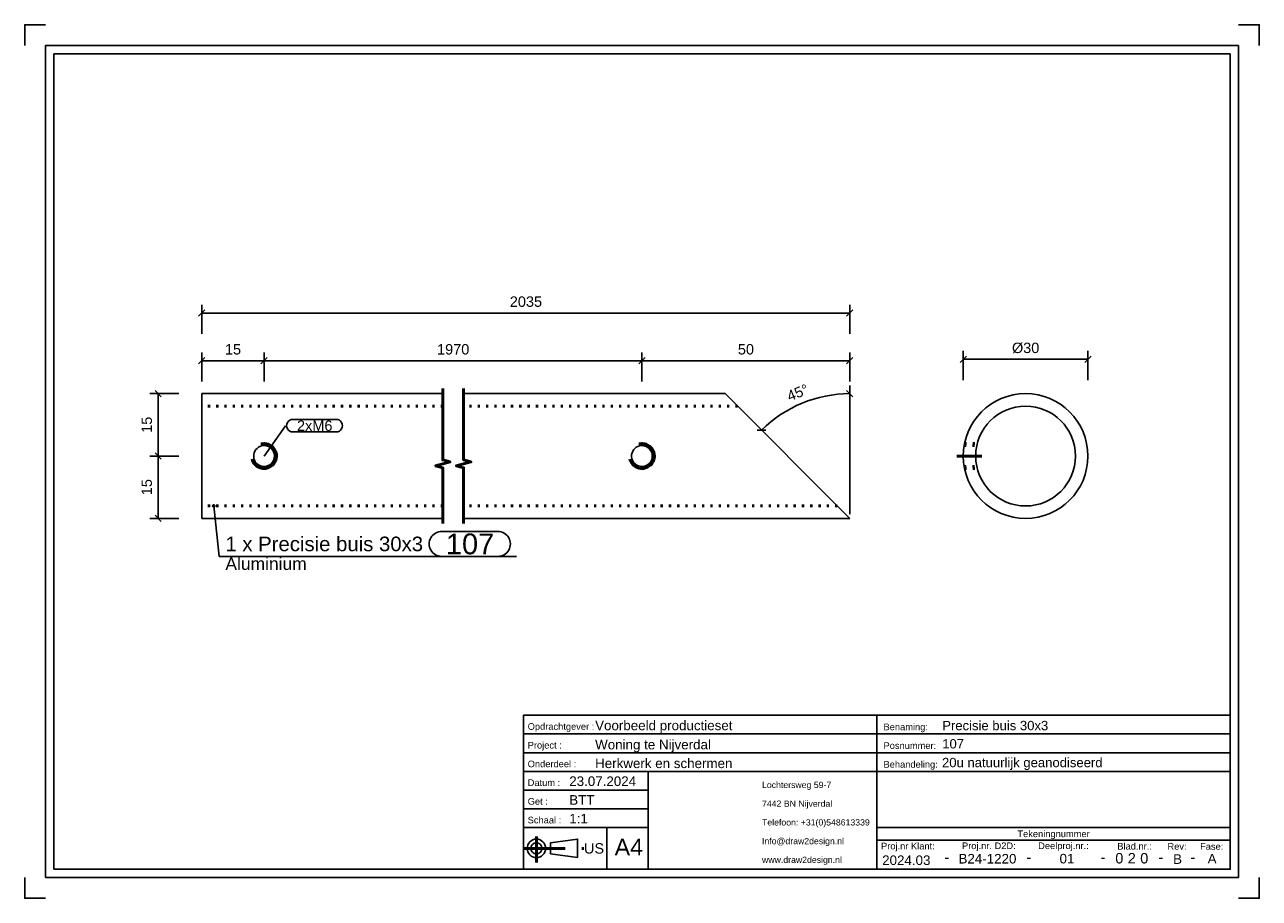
# Model space of a CAD drawing. Header units: millimetres. Extents: x 456 to 753, y -371 to -161.
import ezdxf
from ezdxf.enums import TextEntityAlignment as Align

# ---------------------------------------------------------------- set-up
doc = ezdxf.new("R2010")
doc.units = ezdxf.units.MM
doc.linetypes.add('DOT', pattern=[2, 0.5, -1.5])
doc.linetypes.add('STRICHPUNKT2', pattern=[18.5, 10, -4, 0.5, -4])
doc.layers.get('0').update_dxf_attribs({"linetype": 'CONTINUOUS'})
for name, color, linetype in [('DIM49', 4, 'CONTINUOUS'), ('LE_RED', 1, 'CONTINUOUS'), ('TXT_ALL', 7, 'CONTINUOUS'), ('TXT_DIM49', 2, 'CONTINUOUS'), ('TXT_YELLOW', 2, 'CONTINUOUS')]:
    doc.layers.add(name, color=color, linetype=linetype)
doc.layers.add('LE_ALL', color=7, linetype='CONTINUOUS', lineweight=50)
doc.styles.add('ARIAL', font='arial.ttf')

# ---------------------------------------------------------------- blocks, each defined once
blk = doc.blocks.new('TFIELD_00005', base_point=(633.85, -361.61))
at = {"layer": 'TXT_YELLOW', "style": 'ARIAL'}
for s, p in [('Lochtersweg 59-7', (633.85, -343.61)), ('7442 BN Nijverdal', (633.85, -348.11)), ('Telefoon: +31(0)548613339', (633.85, -352.61)), ('Info@draw2design.nl', (633.85, -357.11)), ('www.draw2design.nl', (633.85, -361.61))]:
    blk.add_text(s, height=1.5, dxfattribs=at).set_placement(p, align=Align.MIDDLE_LEFT)
blk = doc.blocks.new('FLEX_00004', base_point=(646.66, -363.86))
blk.add_blockref('TFIELD_00005', (633.85, -361.61))
blk = doc.blocks.new('D2D_00003', base_point=(606.73, -362))
blk.add_blockref('FLEX_00004', (646.66, -363.86))
blk = doc.blocks.new('TFIELD_00007', base_point=(598.39, -358.55))
at = {"layer": 'TXT_YELLOW', "style": 'ARIAL'}
blk.add_text('A4', height=4, dxfattribs=at).set_placement((598.39, -358.55), align=Align.MIDDLE_LEFT)
blk = doc.blocks.new('FLEX_00006', base_point=(601.77, -358.55))
blk.add_blockref('TFIELD_00007', (598.39, -358.55))
blk = doc.blocks.new('TFIELD_00013', base_point=(591.01, -358.86))
at = {"layer": 'TXT_YELLOW', "style": 'ARIAL'}
blk.add_text('US', height=2.5, dxfattribs=at).set_placement((591.01, -358.86), align=Align.MIDDLE_LEFT)
blk = doc.blocks.new('FLEX_00012', base_point=(591.01, -358.86))
blk.add_blockref('TFIELD_00013', (591.01, -358.86))
blk = doc.blocks.new('US_00011', base_point=(580.91, -358.86))
blk.add_line((582.94, -360.19), (589.5, -361.08))
blk.add_lwpolyline([(582.94, -360.19), (582.94, -357.53), (589.5, -356.64), (589.5, -361.08)])
for radius in [2.22, 1.33]:
    blk.add_circle((579.58, -358.86), radius)
at = {"layer": 'LE_ALL', "color": 1, "linetype": 'STRICHPUNKT2'}
for p, q in [((579.58, -356.04), (579.58, -362.27)), ((576.48, -358.86), (591.35, -358.86))]:
    blk.add_line(p, q, dxfattribs=at)
blk.add_blockref('FLEX_00012', (591.01, -358.86))
blk = doc.blocks.new('SCHRIFE_00015', base_point=(587.48, -343.86))
for p, q in [((576.48, -326.86), (661.48, -326.86)), ((576.48, -326.86), (576.48, -363.86)), ((661.48, -326.86), (746.48, -326.86)), ((661.48, -363.86), (661.48, -326.86)), ((746.48, -326.86), (746.48, -363.86)), ((576.48, -331.36), (661.48, -331.36)), ((661.48, -331.36), (746.48, -331.36)), ((576.48, -335.86), (661.48, -335.86)), ((661.48, -335.86), (746.48, -335.86)), ((576.48, -340.36), (746.48, -340.36)), ((606.48, -340.36), (606.48, -363.86)), ((606.48, -344.86), (576.48, -344.86)), ((606.48, -349.36), (576.48, -349.36)), ((606.48, -353.86), (576.48, -353.86)), ((596.48, -353.86), (596.48, -363.86)), ((746.48, -353.86), (661.48, -353.86)), ((746.48, -356.86), (661.48, -356.86)), ((746.48, -363.86), (576.48, -363.86))]:
    blk.add_line(p, q)
at = {"layer": 'TXT_YELLOW', "style": 'ARIAL'}
for s, height, p in [('Voorbeeld productieset', 2.3, (593.7, -330.46)), ('Precisie buis 30x3', 2.25, (677.2, -330.46)), ('Woning te Nijverdal', 2.3, (593.7, -335.06)), ('107', 2.25, (677.2, -334.85)), ('Herkwerk en schermen', 2.3, (593.7, -339.56)), ('20u natuurlijk geanodiseerd', 2.25, (677.15, -339.35)), ('23.07.2024', 2.3, (587.48, -343.86)), ('BTT', 2.3, (587.48, -348.36)), ('1:1', 2.3, (587.48, -352.86))]:
    blk.add_text(s, height=height, dxfattribs=at).set_placement(p)
for s, height, p in [('2024.03', 2.3, (668.56, -362.86)), ('-', 2.5, (678.31, -362.2)), ('B24-1220', 2.3, (688.08, -362.5)), ('-', 2.5, (698.05, -362.2)), ('01', 2.3, (707.21, -362.48)), ('-', 2.5, (715.88, -362.2)), ('-', 2.5, (729.81, -362.2)), ('B', 2.3, (733.82, -362.59)), ('-', 2.5, (737.47, -362.2)), ('A', 2.3, (742.12, -362.49))]:
    blk.add_text(s, height=height, dxfattribs=at).set_placement(p, align=Align.CENTER)
blk = doc.blocks.new('TFIELD_00019', base_point=(724.83, -361.23))
at = {"layer": 'TXT_ALL', "style": 'ARIAL'}
blk.add_text('0', height=2.5, dxfattribs=at).set_placement((724.83, -361.23), align=Align.MIDDLE_LEFT)
blk = doc.blocks.new('0_00018')
blk.add_blockref('TFIELD_00019', (724.83, -361.23))
blk = doc.blocks.new('TELLER1_00017')
blk.add_blockref('0_00018', (0, 0))
blk = doc.blocks.new('TFIELD_00022', base_point=(721.83, -361.23))
at = {"layer": 'TXT_ALL', "style": 'ARIAL'}
blk.add_text('2', height=2.5, dxfattribs=at).set_placement((721.83, -361.23), align=Align.MIDDLE_LEFT)
blk = doc.blocks.new('2_00021')
blk.add_blockref('TFIELD_00022', (721.83, -361.23))
blk = doc.blocks.new('TELLER2_00020')
blk.add_blockref('2_00021', (0, 0))
blk = doc.blocks.new('TFIELD_00025', base_point=(718.83, -361.23))
at = {"layer": 'TXT_ALL', "style": 'ARIAL'}
blk.add_text('0', height=2.5, dxfattribs=at).set_placement((718.83, -361.23), align=Align.MIDDLE_LEFT)
blk = doc.blocks.new('0_00024')
blk.add_blockref('TFIELD_00025', (718.83, -361.23))
blk = doc.blocks.new('TELLER3_00023')
blk.add_blockref('0_00024', (0, 0))
blk = doc.blocks.new('NL_00026', base_point=(577.48, -330.36))
at = {"layer": 'TXT_ALL', "color": 1, "style": 'ARIAL'}
blk.add_text('Tekeningnummer', height=1.6, dxfattribs=at).set_placement((703.98, -355.36), align=Align.MIDDLE_CENTER)
at = {"layer": 'TXT_YELLOW', "style": 'ARIAL'}
for s, p in [('Opdrachtgever :', (577.48, -330.36)), ('Benaming:', (663.08, -330.46)), ('Project :', (577.48, -334.86)), ('Posnummer:', (663.08, -334.96)), ('Onderdeel :', (577.48, -339.36)), ('Behandeling:', (663.08, -339.46)), ('Datum :', (577.48, -343.86)), ('Get :', (577.48, -348.36)), ('Schaal :', (577.48, -352.86)), ('Proj.nr Klant:', (662.48, -359.11)), ('Proj.nr. D2D:', (681.96, -359.04)), ('Deelproj.nr.:', (700.28, -359.03)), ('Blad.nr.:', (719.32, -359.15)), ('Rev:', (731.39, -359.19)), ('Fase:', (739.23, -359.19))]:
    blk.add_text(s, height=1.6, dxfattribs=at).set_placement(p)
blk = doc.blocks.new('SCHRIFE_00014')
for name, p in [('SCHRIFE_00015', (587.48, -343.86)), ('NL_00026', (577.48, -330.36)), ('TELLER3_00023', (0, 0)), ('TELLER2_00020', (0, 0)), ('TELLER1_00017', (0, 0))]:
    blk.add_blockref(name, p)
blk = doc.blocks.new('DINA4Q_00002', base_point=(746.48, -167.86))
for p, q in [((748.48, -165.86), (748.48, -365.86)), ((463.48, -363.86), (463.48, -167.86)), ((463.48, -167.86), (746.48, -167.86)), ((461.48, -365.86), (748.48, -365.86))]:
    blk.add_line(p, q)
for points in [[(456.48, -165.86), (456.48, -160.86), (461.48, -160.86)], [(748.48, -160.86), (753.48, -160.86), (753.48, -165.86)], [(461.48, -365.86), (461.48, -165.86), (748.48, -165.86)], [(746.48, -167.86), (746.48, -363.86), (463.48, -363.86)], [(456.48, -365.86), (456.48, -370.86), (461.48, -370.86)], [(748.48, -370.86), (753.48, -370.86), (753.48, -365.86)]]:
    blk.add_lwpolyline(points)
for name, p in [('SCHRIFE_00014', (0, 0)), ('D2D_00003', (606.73, -362)), ('US_00011', (580.91, -358.86)), ('FLEX_00006', (601.77, -358.55))]:
    blk.add_blockref(name, p)
blk = doc.blocks.new('_ZBL0021_00001')
blk.add_blockref('DINA4Q_00002', (746.48, -167.86))
blk = doc.blocks.new('_D1', base_point=(640.49, -251.45))
at = {"layer": 'DIM49', "color": 1}
for p, q in [((654.19, -248.81), (655.72, -250.28)), ((654.96, -278.55), (654.96, -247.55)), ((634.8, -258.36), (632.68, -258.32))]:
    blk.add_line(p, q, dxfattribs=at)
blk.add_ellipse((654.96, -279.55), major_axis=(30, 0), ratio=1, start_param=1.570796, end_param=2.356194, dxfattribs=at)
at = {"layer": 'TXT_DIM49', "style": 'ARIAL'}
for s, p in [('45', (640.49, -251.45)), ('°', (644.04, -249.98))]:
    blk.add_text(s, height=2.5, rotation=22.5001, dxfattribs=at).set_placement(p)
blk = doc.blocks.new('_D2', base_point=(504.64, -240.14))
at = {"layer": 'DIM49', "color": 1}
for p, q in [((499.06, -246.64), (499.06, -239.64)), ((514.06, -246.64), (514.06, -239.64)), ((499.81, -240.89), (498.31, -242.39)), ((499.06, -241.64), (514.06, -241.64)), ((513.31, -242.39), (514.81, -240.89))]:
    blk.add_line(p, q, dxfattribs=at)
at = {"layer": 'TXT_DIM49', "style": 'ARIAL'}
blk.add_text('15', height=2.5, dxfattribs=at).set_placement((504.64, -240.14))
blk = doc.blocks.new('_D3', base_point=(555.67, -240.14))
at = {"layer": 'DIM49', "color": 1}
for p, q in [((514.06, -246.64), (514.06, -239.64)), ((604.96, -246.64), (604.96, -239.64)), ((514.81, -240.89), (513.31, -242.39)), ((514.06, -241.64), (604.96, -241.64)), ((604.21, -242.39), (605.71, -240.89))]:
    blk.add_line(p, q, dxfattribs=at)
at = {"layer": 'TXT_DIM49', "style": 'ARIAL'}
blk.add_text('1970', height=2.5, dxfattribs=at).set_placement((555.67, -240.14))
blk = doc.blocks.new('_D4', base_point=(628.04, -240.14))
at = {"layer": 'DIM49', "color": 1}
for p, q in [((604.96, -246.64), (604.96, -239.64)), ((654.96, -246.64), (654.96, -239.64)), ((605.71, -240.89), (604.21, -242.39)), ((604.96, -241.64), (654.96, -241.64)), ((654.21, -242.39), (655.71, -240.89))]:
    blk.add_line(p, q, dxfattribs=at)
at = {"layer": 'TXT_DIM49', "style": 'ARIAL'}
blk.add_text('50', height=2.5, dxfattribs=at).set_placement((628.04, -240.14))
blk = doc.blocks.new('_D5', base_point=(573.17, -228.68))
at = {"layer": 'DIM49', "color": 1}
for p, q in [((499.06, -235.18), (499.06, -228.18)), ((654.96, -235.18), (654.96, -228.18)), ((499.81, -229.43), (498.31, -230.93)), ((499.06, -230.18), (654.96, -230.18)), ((654.21, -230.93), (655.71, -229.43))]:
    blk.add_line(p, q, dxfattribs=at)
at = {"layer": 'TXT_DIM49', "style": 'ARIAL'}
blk.add_text('2035', height=2.5, dxfattribs=at).set_placement((573.17, -228.68))
blk = doc.blocks.new('_D6', base_point=(487.08, -273.97))
at = {"layer": 'DIM49', "color": 1}
for p, q in [((489.33, -265.3), (487.83, -263.8)), ((493.58, -264.55), (486.58, -264.55)), ((488.58, -279.55), (488.58, -264.55)), ((487.83, -278.8), (489.33, -280.3)), ((493.58, -279.55), (486.58, -279.55))]:
    blk.add_line(p, q, dxfattribs=at)
at = {"layer": 'TXT_DIM49', "style": 'ARIAL'}
blk.add_text('15', height=2.5, rotation=90.0002, dxfattribs=at).set_placement((487.08, -273.97))
blk = doc.blocks.new('_D7', base_point=(487.08, -258.97))
at = {"layer": 'DIM49', "color": 1}
for p, q in [((489.33, -250.3), (487.83, -248.8)), ((493.58, -249.55), (486.58, -249.55)), ((488.58, -264.55), (488.58, -249.55)), ((487.83, -263.8), (489.33, -265.3)), ((493.58, -264.55), (486.58, -264.55))]:
    blk.add_line(p, q, dxfattribs=at)
at = {"layer": 'TXT_DIM49', "style": 'ARIAL'}
blk.add_text('15', height=2.5, rotation=90.0002, dxfattribs=at).set_placement((487.08, -258.97))
blk = doc.blocks.new('SHAPE_00060', base_point=(514.06, -264.55))
at = {"layer": 'DIM49', "color": 3}
for p, q in [((514.06, -264.55), (519.23, -257.25)), ((520.98, -255.75), (531.42, -255.75)), ((531.42, -258.75), (520.98, -258.75))]:
    blk.add_line(p, q, dxfattribs=at)
for centre, start_param, end_param in [((520.98, -257.25), 1.570796, 4.712389), ((531.42, -257.25), 4.712389, 7.853982)]:
    blk.add_ellipse(centre, major_axis=(1.5, 0), ratio=1, start_param=start_param, end_param=end_param, dxfattribs=at)
at = {"layer": 'TXT_DIM49', "style": 'ARIAL'}
blk.add_text('2xM6', height=2.5, dxfattribs=at).set_placement((521.98, -257.25), align=Align.MIDDLE_LEFT)
blk = doc.blocks.new('SHAPE_00061', base_point=(501.95, -276.55))
at = {"layer": 'DIM49', "color": 3}
for p, q in [((501.69, -276.51), (502.21, -276.51)), ((501.74, -276.71), (502.15, -276.71)), ((501.84, -276.31), (502.06, -276.31)), ((501.95, -276.55), (503.26, -288.67)), ((556.79, -282.67), (570.31, -282.67)), ((503.26, -288.67), (574.81, -288.67)), ((570.31, -288.67), (556.79, -288.67))]:
    blk.add_line(p, q, dxfattribs=at)
blk.add_lwpolyline([(501.85, -276.3), (501.79, -276.34), (501.74, -276.38), (501.71, -276.44), (501.69, -276.51), (501.68, -276.58), (501.7, -276.64), (501.73, -276.7), (501.78, -276.75), (501.84, -276.79), (501.91, -276.81), (501.97, -276.81), (502.04, -276.8), (502.1, -276.76), (502.15, -276.71), (502.19, -276.66), (502.21, -276.59), (502.21, -276.52), (502.19, -276.45), (502.16, -276.39), (502.11, -276.34), (502.05, -276.31), (501.99, -276.29), (501.92, -276.29)], close=True, dxfattribs=at)
for centre, start_param, end_param in [((556.79, -285.67), 1.570796, 4.712389), ((570.31, -285.67), 4.712389, 7.853982)]:
    blk.add_ellipse(centre, major_axis=(3, 0), ratio=1, start_param=start_param, end_param=end_param, dxfattribs=at)
at = {"layer": 'TXT_DIM49', "style": 'ARIAL'}
for s, height, p in [('1 x Precisie buis 30x3', 3.5, (504.76, -285.67)), ('107', 5, (557.79, -285.67)), ('Aluminium', 3, (504.76, -290.42))]:
    blk.add_text(s, height=height, dxfattribs=at).set_placement(p, align=Align.MIDDLE_LEFT)
blk = doc.blocks.new('Precisie buis 30x3_00032', base_point=(627.96, -252.55))
for p, q in [((499.06, -279.55), (499.06, -249.55)), ((557.06, -249.55), (499.06, -249.55)), ((624.96, -249.55), (562.06, -249.55)), ((654.96, -279.55), (624.96, -249.55)), ((557.06, -279.55), (499.06, -279.55)), ((654.96, -279.55), (562.06, -279.55))]:
    blk.add_line(p, q)
at = {"layer": 'LE_ALL', "color": 3, "linetype": 'DOT'}
for p, q in [((557.06, -252.55), (499.06, -252.55)), ((627.96, -252.55), (562.06, -252.55)), ((557.06, -276.55), (499.06, -276.55)), ((651.96, -276.55), (562.06, -276.55))]:
    blk.add_line(p, q, dxfattribs=at)
for points in [[(511.16, -265.33), (511.31, -265.76), (511.52, -266.16), (511.8, -266.52), (512.13, -266.84), (512.5, -267.11), (512.91, -267.32), (513.35, -267.46), (513.8, -267.54), (514.06, -267.55), (514.51, -267.52), (514.95, -267.41), (515.37, -267.25), (515.77, -267.02), (516.12, -266.73), (516.43, -266.39), (516.68, -266), (516.87, -265.58), (517, -265.14), (517.06, -264.68), (517.06, -264.55), (517.02, -264.1), (516.92, -263.65), (516.76, -263.23), (516.52, -262.84), (516.24, -262.49), (515.9, -262.18), (515.51, -261.93), (515.09, -261.73), (514.65, -261.61), (514.19, -261.55), (514.06, -261.55), (513.6, -261.58), (513.28, -261.65)], [(602.06, -265.33), (602.21, -265.76), (602.42, -266.16), (602.7, -266.52), (603.02, -266.84), (603.4, -267.11), (603.81, -267.32), (604.24, -267.46), (604.7, -267.54), (604.96, -267.55), (605.41, -267.52), (605.85, -267.41), (606.27, -267.25), (606.66, -267.02), (607.02, -266.73), (607.33, -266.39), (607.58, -266), (607.77, -265.58), (607.9, -265.14), (607.95, -264.68), (607.96, -264.55), (607.92, -264.1), (607.82, -263.65), (607.65, -263.23), (607.42, -262.84), (607.13, -262.49), (606.79, -262.18), (606.41, -261.93), (605.99, -261.73), (605.55, -261.61), (605.09, -261.55), (604.96, -261.55), (604.5, -261.58), (604.18, -261.65)]]:
    blk.add_lwpolyline(points, dxfattribs=at)
for name, p in [('_D5', (573.17, -228.68)), ('_D3', (555.67, -240.14)), ('_D4', (628.04, -240.14)), ('_D2', (504.64, -240.14)), ('_D7', (487.08, -258.97)), ('_D1', (640.49, -251.45)), ('SHAPE_00060', (514.06, -264.55)), ('_D6', (487.08, -273.97)), ('SHAPE_00061', (501.95, -276.55))]:
    blk.add_blockref(name, p)
blk = doc.blocks.new('DIN 13-M6_00034', base_point=(514.06, -267.05))
blk.add_lwpolyline([(514.06, -267.05), (513.64, -267.02), (513.24, -266.91), (512.87, -266.75), (512.52, -266.52), (512.21, -266.23), (511.96, -265.9), (511.76, -265.53), (511.63, -265.13), (511.56, -264.72), (511.56, -264.55), (511.59, -264.14), (511.69, -263.74), (511.86, -263.36), (512.09, -263.01), (512.37, -262.7), (512.7, -262.45), (513.08, -262.25), (513.47, -262.12), (513.89, -262.05), (514.06, -262.05), (514.47, -262.08), (514.87, -262.18), (515.25, -262.35), (515.6, -262.58), (515.9, -262.86), (516.16, -263.2), (516.36, -263.57), (516.49, -263.97), (516.55, -264.38), (516.56, -264.55), (516.52, -264.96), (516.42, -265.36), (516.26, -265.74), (516.03, -266.09), (515.74, -266.4), (515.41, -266.65), (515.04, -266.85), (514.64, -266.98), (514.22, -267.04)], close=True)
at = {"layer": 'LE_RED'}
for points in [[(514.06, -267.55), (514.51, -267.52), (514.95, -267.41), (515.37, -267.25), (515.77, -267.02), (516.12, -266.73), (516.43, -266.39), (516.68, -266), (516.87, -265.58), (517, -265.14), (517.06, -264.68), (517.06, -264.55), (517.02, -264.1), (516.92, -263.65), (516.76, -263.23), (516.52, -262.84), (516.24, -262.49), (515.9, -262.18), (515.51, -261.93), (515.09, -261.73), (514.65, -261.61), (514.19, -261.55), (514.06, -261.55), (513.6, -261.58), (513.28, -261.65)], [(511.16, -265.33), (511.31, -265.76), (511.52, -266.16), (511.8, -266.52), (512.13, -266.84), (512.5, -267.11), (512.91, -267.32), (513.35, -267.46), (513.8, -267.54), (514.06, -267.55)]]:
    blk.add_lwpolyline(points, dxfattribs=at)
blk = doc.blocks.new('DIN 13-M6_00033')
blk.add_blockref('DIN 13-M6_00034', (514.06, -267.05))
blk = doc.blocks.new('DIN 13-M6_00036', base_point=(604.96, -262.05))
blk.add_lwpolyline([(604.96, -262.05), (605.37, -262.08), (605.77, -262.18), (606.15, -262.35), (606.49, -262.58), (606.8, -262.86), (607.06, -263.2), (607.26, -263.57), (607.39, -263.97), (607.45, -264.38), (607.46, -264.55), (607.42, -264.96), (607.32, -265.36), (607.15, -265.74), (606.93, -266.09), (606.64, -266.4), (606.31, -266.65), (605.94, -266.85), (605.54, -266.98), (605.12, -267.04), (604.96, -267.05), (604.54, -267.02), (604.14, -266.91), (603.76, -266.75), (603.42, -266.52), (603.11, -266.23), (602.85, -265.9), (602.66, -265.53), (602.52, -265.13), (602.46, -264.72), (602.46, -264.55), (602.49, -264.14), (602.59, -263.74), (602.76, -263.36), (602.99, -263.01), (603.27, -262.7), (603.6, -262.45), (603.97, -262.25), (604.37, -262.12), (604.79, -262.05)], close=True)
at = {"layer": 'LE_RED'}
for points in [[(602.06, -265.33), (602.21, -265.76), (602.42, -266.16), (602.7, -266.52), (603.02, -266.84), (603.4, -267.11), (603.81, -267.32), (604.24, -267.46), (604.7, -267.54), (604.96, -267.55), (605.41, -267.52), (605.85, -267.41), (606.27, -267.25), (606.66, -267.02), (607.02, -266.73), (607.33, -266.39), (607.58, -266), (607.77, -265.58), (607.9, -265.14), (607.95, -264.68), (607.96, -264.55), (607.92, -264.1), (607.82, -263.65), (607.65, -263.23), (607.42, -262.84), (607.13, -262.49), (606.79, -262.18), (606.41, -261.93), (605.99, -261.73), (605.55, -261.61), (605.09, -261.55), (604.96, -261.55)], [(604.96, -261.55), (604.5, -261.58), (604.18, -261.65)]]:
    blk.add_lwpolyline(points, dxfattribs=at)
blk = doc.blocks.new('DIN 13-M6_00035')
blk.add_blockref('DIN 13-M6_00036', (604.96, -262.05))
blk = doc.blocks.new('Precisie buis 30x3_00031')
for name, p in [('Precisie buis 30x3_00032', (627.96, -252.55)), ('DIN 13-M6_00033', (0, 0)), ('DIN 13-M6_00035', (0, 0))]:
    blk.add_blockref(name, p)
blk = doc.blocks.new('Sierregel_00030')
blk.add_blockref('Precisie buis 30x3_00031', (0, 0))
blk = doc.blocks.new('Sierregels_00029')
blk.add_blockref('Sierregel_00030', (0, 0))
blk = doc.blocks.new('_A3D0062_00028')
blk.add_blockref('Sierregels_00029', (0, 0))
blk = doc.blocks.new('_SHORTEN_00037', base_point=(557.06, -280.8))
at = {"layer": 'LE_ALL', "color": 4}
for points in [[(557.06, -280.8), (557.06, -267.36), (555.31, -266.89), (558.81, -265.96), (557.06, -265.49), (557.06, -248.3)], [(562.06, -280.8), (562.06, -267.36), (560.31, -266.89), (563.81, -265.96), (562.06, -265.49), (562.06, -248.3)]]:
    blk.add_lwpolyline(points, dxfattribs=at)
blk = doc.blocks.new('_ANS0062_00027')
for name, p in [('_A3D0062_00028', (0, 0)), ('_SHORTEN_00037', (557.06, -280.8))]:
    blk.add_blockref(name, p)
blk = doc.blocks.new('_D8', base_point=(693.98, -239.79))
at = {"layer": 'DIM49', "color": 1}
for p, q in [((683, -240.54), (681.5, -242.04)), ((682.25, -246.29), (682.25, -239.29)), ((711.5, -242.04), (713, -240.54)), ((712.25, -246.29), (712.25, -239.29)), ((682.25, -241.29), (712.25, -241.29))]:
    blk.add_line(p, q, dxfattribs=at)
at = {"layer": 'TXT_DIM49', "style": 'ARIAL'}
for s, p in [('Ø', (693.98, -239.79)), ('30', (696.67, -239.79))]:
    blk.add_text(s, height=2.5, dxfattribs=at).set_placement(p)
blk = doc.blocks.new('Precisie buis 30x3_00043', base_point=(682.55, -267.55))
for radius in [15, 12]:
    blk.add_circle((697.25, -264.55), radius)
at = {"layer": 'LE_ALL', "color": 3, "linetype": 'DOT'}
for p, q in [((682.55, -261.55), (685.63, -261.55)), ((682.55, -261.55), (685.63, -261.55)), ((682.55, -267.55), (685.63, -267.55)), ((682.55, -267.55), (685.63, -267.55))]:
    blk.add_line(p, q, dxfattribs=at)
blk.add_blockref('_D8', (693.98, -239.79))
blk = doc.blocks.new('DIN 13-M6_00045', base_point=(682.46, -262.05))
at = {"layer": 'LE_ALL', "color": 3, "linetype": 'DOT'}
for p, q in [((682.46, -262.05), (685.51, -262.05)), ((682.55, -261.55), (685.63, -261.55)), ((682.46, -267.05), (685.51, -267.05)), ((682.55, -267.55), (685.63, -267.55))]:
    blk.add_line(p, q, dxfattribs=at)
blk = doc.blocks.new('DIN 13-M6_00044')
blk.add_blockref('DIN 13-M6_00045', (682.46, -262.05))
blk = doc.blocks.new('_00047', base_point=(680.75, -264.55))
at = {"layer": 'LE_ALL', "color": 1, "linetype": 'STRICHPUNKT2'}
blk.add_line((680.75, -264.55), (686.75, -264.55), dxfattribs=at)
blk.add_line((680.75, -264.55), (686.75, -264.55), dxfattribs=at)
blk = doc.blocks.new('_00046')
blk.add_blockref('_00047', (680.75, -264.55))
blk = doc.blocks.new('DIN 13-M6_00049', base_point=(682.46, -262.05))
at = {"layer": 'LE_ALL', "color": 3, "linetype": 'DOT'}
for p, q in [((682.46, -262.05), (685.51, -262.05)), ((682.55, -261.55), (685.63, -261.55)), ((682.46, -267.05), (685.51, -267.05)), ((682.55, -267.55), (685.63, -267.55))]:
    blk.add_line(p, q, dxfattribs=at)
blk = doc.blocks.new('DIN 13-M6_00048')
blk.add_blockref('DIN 13-M6_00049', (682.46, -262.05))
blk = doc.blocks.new('Precisie buis 30x3_00042')
for name, p in [('Precisie buis 30x3_00043', (682.55, -267.55)), ('DIN 13-M6_00044', (0, 0)), ('DIN 13-M6_00048', (0, 0)), ('_00046', (0, 0))]:
    blk.add_blockref(name, p)
blk = doc.blocks.new('Sierregel_00041')
blk.add_blockref('Precisie buis 30x3_00042', (0, 0))
blk = doc.blocks.new('Sierregels_00040')
blk.add_blockref('Sierregel_00041', (0, 0))
blk = doc.blocks.new('_A3D0063_00039')
blk.add_blockref('Sierregels_00040', (0, 0))
blk = doc.blocks.new('_ANS0063_00038')
blk.add_blockref('_A3D0063_00039', (0, 0))

msp = doc.modelspace()

# ---------------------------------------------------------------- block references
for name in ['_ZBL0021_00001', '_ANS0062_00027', '_ANS0063_00038']:
    msp.add_blockref(name, (0, 0))

doc.saveas('drawing.dxf')
